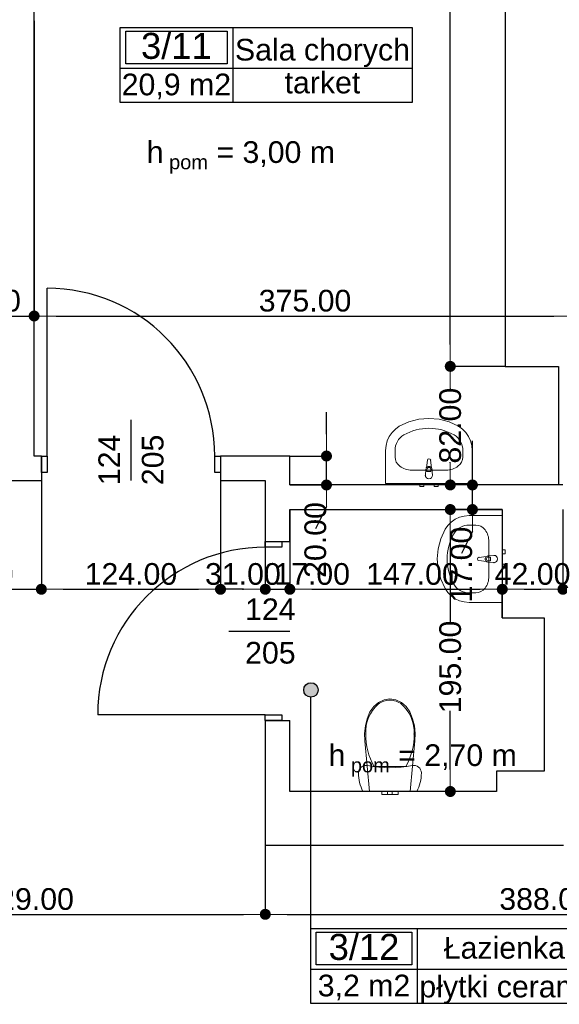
# Model space of a CAD drawing. Header units: millimetres. Extents: x -175445 to -20415, y -559200 to 231527.
# Tile 153 of 256: x -142231 to -138496, y -94928 to -88119. Entities that reach past the tile are written whole.
import ezdxf
from ezdxf.enums import TextEntityAlignment as Align

# ---------------------------------------------------------------- set-up
doc = ezdxf.new("R2010")
doc.units = ezdxf.units.MM
doc.header["$MEASUREMENT"] = 0
for name, color, linetype in [('Drzwi', 7, 'Continuous'), ('Obiekt', 7, 'Continuous'), ('Polilinia', 7, 'Continuous'), ('Strefa', 7, 'Continuous'), ('Słup', 7, 'Continuous'), ('Tekst', 7, 'Continuous'), ('Wymiary', 63, 'Continuous'), ('Ściana', 7, 'Continuous')]:
    doc.layers.add(name, color=color, linetype=linetype)
doc.styles.add('Arial', font='txt')
doc.styles.add('Times new roman', font='txt')
doc.dimstyles.new('GENERATED_STYLE__1', dxfattribs={"dimtxt": 150, "dimasz": 152, "dimexe": 0.18, "dimexo": 0, "dimgap": 0.09, "dimtad": 1, "dimtih": 1, "dimtoh": 1, "dimlfac": 0.1, "dimzin": 0, "dimdsep": 46, "dimtxsty": 'Arial', "dimblk": 'ARROWHEAD_11', "dimblk1": 'ARROWHEAD_11', "dimblk2": 'ARROWHEAD_11', "dimcen": 0.09, "dimclrd": 114, "dimclre": 114, "dimclrt": 114, "dimazin": 0, "dimtfac": 1, "dimtdec": 4, "dimtmove": 0, "dimatfit": 3, "dimfxl": 1, "dimtolj": 1, "dimtzin": 0, "dimarcsym": 0})
doc.dimstyles.new('GENERATED_STYLE__3', dxfattribs={"dimtxt": 150, "dimasz": 152, "dimexe": 0.18, "dimexo": 0, "dimgap": 0.09, "dimtad": 1, "dimlfac": 0.1, "dimzin": 0, "dimdsep": 46, "dimtxsty": 'Arial', "dimblk": 'ARROWHEAD_11', "dimblk1": 'ARROWHEAD_11', "dimblk2": 'ARROWHEAD_11', "dimcen": 0.09, "dimclrd": 114, "dimclre": 114, "dimclrt": 114, "dimazin": 0, "dimtfac": 1, "dimtdec": 4, "dimtmove": 2, "dimatfit": 3, "dimfxl": 1, "dimtolj": 1, "dimtzin": 0, "dimarcsym": 0})

# ---------------------------------------------------------------- blocks, each defined once
blk = doc.blocks.new('Sala chorych_3_11_13', base_point=(-135063.8, 40460.9))
at = {"layer": 'Strefa'}
for p, q in [((-135842.8, 40743.8), (-133821, 40743.8)), ((-135842.8, 40225.2), (-135842.8, 40743.8)), ((-135063.8, 40743.8), (-135063.8, 40225.2)), ((-133821, 40743.8), (-133821, 40225.2)), ((-135803.9, 40717.9), (-135102.7, 40717.9)), ((-135803.9, 40491.6), (-135803.9, 40717.9)), ((-135102.7, 40717.9), (-135102.7, 40491.6)), ((-135842.8, 40460.9), (-133821, 40460.9)), ((-135102.7, 40491.6), (-135803.9, 40491.6)), ((-133821, 40225.2), (-135842.8, 40225.2))]:
    blk.add_line(p, q, dxfattribs=at)
at = {"layer": 'Strefa', "style": 'Arial'}
for tag, height, p in [('ROOM_NUMBER', 180, (-135453.3, 40615.9)), ('ROOM_NAME', 150, (-134442.4, 40589.3)), ('floor_f', 150, (-134442.4, 40362.3)), ('ROOM_CALC_AREA', 150, (-135453.3, 40348.9))]:
    blk.add_attdef(tag, text='', height=height, dxfattribs=at).set_placement(p, align=Align.MIDDLE_CENTER)
blk = doc.blocks.new('Łazienka_3_12_14', base_point=(-133787.7, 34229.7))
at = {"layer": 'Strefa'}
for p, q in [((-134521.8, 34512.5), (-132579.6, 34512.5)), ((-134521.8, 33994), (-134521.8, 34512.5)), ((-134485.1, 34486.6), (-133824.4, 34486.6)), ((-134485.1, 34260.3), (-134485.1, 34486.6)), ((-133824.4, 34486.6), (-133824.4, 34260.3)), ((-133787.7, 34512.5), (-133787.7, 33994)), ((-132579.6, 34512.5), (-132579.6, 33994)), ((-133824.4, 34260.3), (-134485.1, 34260.3)), ((-134521.8, 34229.7), (-132579.6, 34229.7)), ((-132579.6, 33994), (-134521.8, 33994))]:
    blk.add_line(p, q, dxfattribs=at)
at = {"layer": 'Strefa', "style": 'Arial'}
for tag, height, p in [('ROOM_NUMBER', 180, (-134154.8, 34384.6)), ('ROOM_NAME', 150, (-133183.7, 34378.5)), ('ROOM_CALC_AREA', 150, (-134154.8, 34117.6)), ('floor_f', 150, (-133183.7, 34110.6))]:
    blk.add_attdef(tag, text='', height=height, dxfattribs=at).set_placement(p, align=Align.MIDDLE_CENTER)
blk = doc.blocks.new('ARROWHEAD_11')
at = {"color": 0, "linetype": 'Continuous', "lineweight": 0}
blk.add_line((0, 0), (-1, 0), dxfattribs=at)
at = {"color": 0, "linetype": 'Continuous', "lineweight": 0, "const_width": 0.25, "flags": 128}
blk.add_lwpolyline([(-0.125, 0, 1), (0.125, 0, 1)], format="xyb", close=True, dxfattribs=at)
blk = doc.blocks.new('*D3422')
at = {"layer": 'Defpoints', "color": 0}
for p in [(-139250.4, -91506.6), (-138890.7, -91506.6), (-138930.7, -93456.6)]:
    blk.add_point(p, dxfattribs=at)
at = {"layer": 'Wymiary', "color": 114, "lineweight": -2}
for p, q in [((-138890.7, -91506.6), (-139250.6, -91506.6)), ((-139250.4, -91658.6), (-139250.4, -92291.3)), ((-139250.4, -93304.6), (-139250.4, -92899.6)), ((-138930.7, -93456.6), (-139250.6, -93456.6))]:
    blk.add_line(p, q, dxfattribs=at)
at = {"layer": 'Wymiary', "color": 114, "lineweight": -2, "xscale": 152, "yscale": 152, "zscale": 152}
for p, rotation in [((-139250.4, -91506.6), 90), ((-139250.4, -93456.6), 270)]:
    blk.add_blockref('ARROWHEAD_11', p, dxfattribs=dict(at, rotation=rotation))
at = {"layer": 'Wymiary', "color": 114, "lineweight": 13, "insert": (-139250.4, -92595.4), "char_height": 150, "attachment_point": 5, "rotation": 90, "style": 'Arial'}
blk.add_mtext('\\A1;195.00', dxfattribs=at)
blk = doc.blocks.new('*D3423')
at = {"layer": 'Defpoints', "color": 0}
for p in [(-139097.1, -91336.6), (-138470.7, -91336.6), (-138890.7, -91506.6)]:
    blk.add_point(p, dxfattribs=at)
at = {"layer": 'Wymiary', "color": 114, "lineweight": -2}
for p, q in [((-139097.1, -91184.6), (-139097.1, -91032.6)), ((-138470.7, -91336.6), (-139097.2, -91336.6)), ((-139097.1, -91506.6), (-139097.1, -91336.6)), ((-138890.7, -91506.6), (-139097.2, -91506.6)), ((-139097.1, -91658.6), (-139173.7, -91810.6))]:
    blk.add_line(p, q, dxfattribs=at)
at = {"layer": 'Wymiary', "color": 114, "lineweight": -2, "xscale": 152, "yscale": 152, "zscale": 152}
for p, rotation in [((-139097.1, -91336.6), 270), ((-139097.1, -91506.6), 90)]:
    blk.add_blockref('ARROWHEAD_11', p, dxfattribs=dict(at, rotation=rotation))
at = {"layer": 'Wymiary', "color": 114, "lineweight": 13, "insert": (-139173.7, -91887.3), "char_height": 150, "attachment_point": 5, "rotation": 90, "style": 'Arial'}
blk.add_mtext('\\A1;17.00', dxfattribs=at)
blk = doc.blocks.new('*D3424')
at = {"layer": 'Defpoints', "color": 0}
for p in [(-139250.4, -90516.6), (-138870.7, -90516.6), (-138470.7, -91336.6)]:
    blk.add_point(p, dxfattribs=at)
at = {"layer": 'Wymiary', "color": 114, "lineweight": -2}
for p, q in [((-138870.7, -90516.6), (-139250.6, -90516.6)), ((-139250.4, -90668.6), (-139250.4, -90673.6)), ((-139250.4, -91184.6), (-139250.4, -91179.6)), ((-138470.7, -91336.6), (-139250.6, -91336.6))]:
    blk.add_line(p, q, dxfattribs=at)
at = {"layer": 'Wymiary', "color": 114, "lineweight": -2, "xscale": 152, "yscale": 152, "zscale": 152}
for p, rotation in [((-139250.4, -90516.6), 90), ((-139250.4, -91336.6), 270)]:
    blk.add_blockref('ARROWHEAD_11', p, dxfattribs=dict(at, rotation=rotation))
at = {"layer": 'Wymiary', "color": 114, "lineweight": 13, "insert": (-139250.4, -90926.6), "char_height": 150, "attachment_point": 5, "rotation": 90, "style": 'Arial'}
blk.add_mtext('\\A1;82.00', dxfattribs=at)
blk = doc.blocks.new('*D3425')
at = {"layer": 'Defpoints', "color": 0}
for p in [(-139250.4, -84922.5), (-138918.5, -84922.5), (-138870.7, -90516.6)]:
    blk.add_point(p, dxfattribs=at)
at = {"layer": 'Wymiary', "color": 114, "lineweight": -2}
for p, q in [((-138918.5, -84922.5), (-139250.6, -84922.5)), ((-139250.4, -85074.5), (-139250.4, -87553.6)), ((-139250.4, -90364.6), (-139250.4, -87885.5)), ((-138870.7, -90516.6), (-139250.6, -90516.6))]:
    blk.add_line(p, q, dxfattribs=at)
at = {"layer": 'Wymiary', "color": 114, "lineweight": -2, "xscale": 152, "yscale": 152, "zscale": 152}
for p, rotation in [((-139250.4, -84922.5), 90), ((-139250.4, -90516.6), 270)]:
    blk.add_blockref('ARROWHEAD_11', p, dxfattribs=dict(at, rotation=rotation))
at = {"layer": 'Wymiary', "color": 114, "lineweight": 13, "insert": (-139250.4, -87719.6), "char_height": 150, "attachment_point": 5, "rotation": 90, "style": 'Arial'}
blk.add_mtext('\\A1;558', dxfattribs=at)
blk = doc.blocks.new('*D3426')
at = {"layer": 'Defpoints', "color": 0}
for p in [(-140360.7, -91136.6), (-140107.3, -91136.6), (-140360.7, -91336.6)]:
    blk.add_point(p, dxfattribs=at)
at = {"layer": 'Wymiary', "color": 114, "lineweight": -2}
for p, q in [((-140107.3, -90984.6), (-140107.3, -90832.6)), ((-140360.7, -91136.6), (-140107.1, -91136.6)), ((-140107.3, -91336.6), (-140107.3, -91136.6)), ((-140360.7, -91336.6), (-140107.1, -91336.6)), ((-140107.3, -91488.6), (-140184, -91640.6))]:
    blk.add_line(p, q, dxfattribs=at)
at = {"layer": 'Wymiary', "color": 114, "lineweight": -2, "xscale": 152, "yscale": 152, "zscale": 152}
for p, rotation in [((-140107.3, -91136.6), 270), ((-140107.3, -91336.6), 90)]:
    blk.add_blockref('ARROWHEAD_11', p, dxfattribs=dict(at, rotation=rotation))
at = {"layer": 'Wymiary', "color": 114, "lineweight": 13, "insert": (-140184, -91717.3), "char_height": 150, "attachment_point": 5, "rotation": 90, "style": 'Arial'}
blk.add_mtext('\\A1;20.00', dxfattribs=at)
blk = doc.blocks.new('*D3473')
at = {"layer": 'Defpoints', "color": 0}
for p in [(-143820.7, -93826.6), (-140530.7, -93826.6), (-140530.7, -94306)]:
    blk.add_point(p, dxfattribs=at)
at = {"layer": 'Wymiary', "color": 114, "lineweight": -2}
for p, q in [((-143820.7, -93826.6), (-143820.7, -94306.2)), ((-140530.7, -93826.6), (-140530.7, -94306.2)), ((-143668.7, -94306), (-140682.7, -94306))]:
    blk.add_line(p, q, dxfattribs=at)
at = {"layer": 'Wymiary', "color": 114, "lineweight": -2, "xscale": 152, "yscale": 152, "zscale": 152, "rotation": 180}
blk.add_blockref('ARROWHEAD_11', (-143820.7, -94306), dxfattribs=at)
at = {"layer": 'Wymiary', "color": 114, "lineweight": -2, "xscale": 152, "yscale": 152, "zscale": 152}
blk.add_blockref('ARROWHEAD_11', (-140530.7, -94306), dxfattribs=at)
at = {"layer": 'Wymiary', "color": 114, "lineweight": 13, "insert": (-142175.7, -94201), "char_height": 150, "attachment_point": 5, "style": 'Arial'}
blk.add_mtext('\\A1;329.00', dxfattribs=at)
blk = doc.blocks.new('*D3474')
at = {"layer": 'Defpoints', "color": 0}
for p in [(-140530.7, -93826.6), (-136650.7, -93826.6), (-136650.7, -94306)]:
    blk.add_point(p, dxfattribs=at)
at = {"layer": 'Wymiary', "color": 114, "lineweight": -2}
for p, q in [((-140530.7, -93826.6), (-140530.7, -94306.2)), ((-136650.7, -93826.6), (-136650.7, -94306.2)), ((-140378.7, -94306), (-136802.7, -94306))]:
    blk.add_line(p, q, dxfattribs=at)
at = {"layer": 'Wymiary', "color": 114, "lineweight": -2, "xscale": 152, "yscale": 152, "zscale": 152, "rotation": 180}
blk.add_blockref('ARROWHEAD_11', (-140530.7, -94306), dxfattribs=at)
at = {"layer": 'Wymiary', "color": 114, "lineweight": -2, "xscale": 152, "yscale": 152, "zscale": 152}
blk.add_blockref('ARROWHEAD_11', (-136650.7, -94306), dxfattribs=at)
at = {"layer": 'Wymiary', "color": 114, "lineweight": 13, "insert": (-138590.7, -94201), "char_height": 150, "attachment_point": 5, "style": 'Arial'}
blk.add_mtext('\\A1;388.00', dxfattribs=at)
blk = doc.blocks.new('*D3510')
at = {"layer": 'Defpoints', "color": 0}
for p in [(-142380.7, -91306.6), (-142080.7, -91306.6), (-142080.7, -92058.1)]:
    blk.add_point(p, dxfattribs=at)
at = {"layer": 'Wymiary', "color": 114, "lineweight": -2}
for p, q in [((-142380.7, -91306.6), (-142380.7, -92058.3)), ((-142080.7, -91306.6), (-142080.7, -92058.3)), ((-142532.7, -92058.1), (-142684.7, -92058.1)), ((-142380.7, -92058.1), (-142080.7, -92058.1)), ((-141928.7, -92058.1), (-141776.7, -92058.1))]:
    blk.add_line(p, q, dxfattribs=at)
at = {"layer": 'Wymiary', "color": 114, "lineweight": -2, "xscale": 152, "yscale": 152, "zscale": 152}
blk.add_blockref('ARROWHEAD_11', (-142380.7, -92058.1), dxfattribs=at)
at = {"layer": 'Wymiary', "color": 114, "lineweight": -2, "xscale": 152, "yscale": 152, "zscale": 152, "rotation": 180}
blk.add_blockref('ARROWHEAD_11', (-142080.7, -92058.1), dxfattribs=at)
at = {"layer": 'Wymiary', "color": 114, "lineweight": 13, "insert": (-142534.6, -91953.1), "char_height": 150, "attachment_point": 5, "style": 'Arial'}
blk.add_mtext('\\A1;30.00', dxfattribs=at)
blk = doc.blocks.new('*D3511')
at = {"layer": 'Defpoints', "color": 0}
for p in [(-142080.7, -91306.6), (-140840.7, -91306.6), (-140840.7, -92058.1)]:
    blk.add_point(p, dxfattribs=at)
at = {"layer": 'Wymiary', "color": 114, "lineweight": -2}
for p, q in [((-142080.7, -91306.6), (-142080.7, -92058.3)), ((-140840.7, -91306.6), (-140840.7, -92058.3)), ((-141928.7, -92058.1), (-140992.7, -92058.1))]:
    blk.add_line(p, q, dxfattribs=at)
at = {"layer": 'Wymiary', "color": 114, "lineweight": -2, "xscale": 152, "yscale": 152, "zscale": 152, "rotation": 180}
blk.add_blockref('ARROWHEAD_11', (-142080.7, -92058.1), dxfattribs=at)
at = {"layer": 'Wymiary', "color": 114, "lineweight": -2, "xscale": 152, "yscale": 152, "zscale": 152}
blk.add_blockref('ARROWHEAD_11', (-140840.7, -92058.1), dxfattribs=at)
at = {"layer": 'Wymiary', "color": 114, "lineweight": 13, "insert": (-141460.7, -91953.1), "char_height": 150, "attachment_point": 5, "style": 'Arial'}
blk.add_mtext('\\A1;124.00', dxfattribs=at)
blk = doc.blocks.new('*D3512')
at = {"layer": 'Defpoints', "color": 0}
for p in [(-140840.7, -91306.6), (-140530.7, -91336.6), (-140530.7, -92058.1)]:
    blk.add_point(p, dxfattribs=at)
at = {"layer": 'Wymiary', "color": 114, "lineweight": -2}
for p, q in [((-140840.7, -91306.6), (-140840.7, -92058.3)), ((-140530.7, -91336.6), (-140530.7, -92058.3)), ((-140688.7, -92058.1), (-140682.7, -92058.1))]:
    blk.add_line(p, q, dxfattribs=at)
at = {"layer": 'Wymiary', "color": 114, "lineweight": -2, "xscale": 152, "yscale": 152, "zscale": 152, "rotation": 180}
blk.add_blockref('ARROWHEAD_11', (-140840.7, -92058.1), dxfattribs=at)
at = {"layer": 'Wymiary', "color": 114, "lineweight": -2, "xscale": 152, "yscale": 152, "zscale": 152}
blk.add_blockref('ARROWHEAD_11', (-140530.7, -92058.1), dxfattribs=at)
at = {"layer": 'Wymiary', "color": 114, "lineweight": 13, "insert": (-140685.7, -91953.1), "char_height": 150, "attachment_point": 5, "style": 'Arial'}
blk.add_mtext('\\A1;31.00', dxfattribs=at)
blk = doc.blocks.new('*D3513')
at = {"layer": 'Defpoints', "color": 0}
for p in [(-140530.7, -91336.6), (-140360.7, -91506.6), (-140360.7, -92058.1)]:
    blk.add_point(p, dxfattribs=at)
at = {"layer": 'Wymiary', "color": 114, "lineweight": -2}
for p, q in [((-140530.7, -91336.6), (-140530.7, -92058.3)), ((-140360.7, -91506.6), (-140360.7, -92058.3)), ((-140682.7, -92058.1), (-140834.7, -92058.1)), ((-140530.7, -92058.1), (-140360.7, -92058.1)), ((-140208.7, -92058.1), (-140056.7, -92058.1))]:
    blk.add_line(p, q, dxfattribs=at)
at = {"layer": 'Wymiary', "color": 114, "lineweight": -2, "xscale": 152, "yscale": 152, "zscale": 152}
blk.add_blockref('ARROWHEAD_11', (-140530.7, -92058.1), dxfattribs=at)
at = {"layer": 'Wymiary', "color": 114, "lineweight": -2, "xscale": 152, "yscale": 152, "zscale": 152, "rotation": 180}
blk.add_blockref('ARROWHEAD_11', (-140360.7, -92058.1), dxfattribs=at)
at = {"layer": 'Wymiary', "color": 114, "lineweight": 13, "insert": (-140206.9, -91953.1), "char_height": 150, "attachment_point": 5, "style": 'Arial'}
blk.add_mtext('\\A1;17.00', dxfattribs=at)
blk = doc.blocks.new('*D3514')
at = {"layer": 'Defpoints', "color": 0}
for p in [(-140360.7, -91506.6), (-138890.7, -92058.1), (-138890.7, -92256.6)]:
    blk.add_point(p, dxfattribs=at)
at = {"layer": 'Wymiary', "color": 114, "lineweight": -2}
for p, q in [((-140360.7, -91506.6), (-140360.7, -92058.3)), ((-140208.7, -92058.1), (-139042.7, -92058.1)), ((-138890.7, -92256.6), (-138890.7, -92057.9))]:
    blk.add_line(p, q, dxfattribs=at)
at = {"layer": 'Wymiary', "color": 114, "lineweight": -2, "xscale": 152, "yscale": 152, "zscale": 152, "rotation": 180}
blk.add_blockref('ARROWHEAD_11', (-140360.7, -92058.1), dxfattribs=at)
at = {"layer": 'Wymiary', "color": 114, "lineweight": -2, "xscale": 152, "yscale": 152, "zscale": 152}
blk.add_blockref('ARROWHEAD_11', (-138890.7, -92058.1), dxfattribs=at)
at = {"layer": 'Wymiary', "color": 114, "lineweight": 13, "insert": (-139511.9, -91953.1), "char_height": 150, "attachment_point": 5, "style": 'Arial'}
blk.add_mtext('\\A1;147.00', dxfattribs=at)
blk = doc.blocks.new('*D3515')
at = {"layer": 'Defpoints', "color": 0}
for p in [(-138470.7, -91506.6), (-138470.7, -92058.1), (-138890.7, -92256.6)]:
    blk.add_point(p, dxfattribs=at)
at = {"layer": 'Wymiary', "color": 114, "lineweight": -2}
for p, q in [((-138470.7, -91506.6), (-138470.7, -92058.3)), ((-138890.7, -92256.6), (-138890.7, -92057.9)), ((-138738.7, -92058.1), (-138622.7, -92058.1))]:
    blk.add_line(p, q, dxfattribs=at)
at = {"layer": 'Wymiary', "color": 114, "lineweight": -2, "xscale": 152, "yscale": 152, "zscale": 152, "rotation": 180}
blk.add_blockref('ARROWHEAD_11', (-138890.7, -92058.1), dxfattribs=at)
at = {"layer": 'Wymiary', "color": 114, "lineweight": -2, "xscale": 152, "yscale": 152, "zscale": 152}
blk.add_blockref('ARROWHEAD_11', (-138470.7, -92058.1), dxfattribs=at)
at = {"layer": 'Wymiary', "color": 114, "lineweight": 13, "insert": (-138680.7, -91953.1), "char_height": 150, "attachment_point": 5, "style": 'Arial'}
blk.add_mtext('\\A1;42.00', dxfattribs=at)
blk = doc.blocks.new('*D3516')
at = {"layer": 'Defpoints', "color": 0}
for p in [(-138470.7, -91506.6), (-136820.7, -92058.1), (-136820.7, -92581.6)]:
    blk.add_point(p, dxfattribs=at)
at = {"layer": 'Wymiary', "color": 114, "lineweight": -2}
for p, q in [((-138470.7, -91506.6), (-138470.7, -92058.3)), ((-138318.7, -92058.1), (-136972.7, -92058.1)), ((-136820.7, -92581.6), (-136820.7, -92057.9))]:
    blk.add_line(p, q, dxfattribs=at)
at = {"layer": 'Wymiary', "color": 114, "lineweight": -2, "xscale": 152, "yscale": 152, "zscale": 152, "rotation": 180}
blk.add_blockref('ARROWHEAD_11', (-138470.7, -92058.1), dxfattribs=at)
at = {"layer": 'Wymiary', "color": 114, "lineweight": -2, "xscale": 152, "yscale": 152, "zscale": 152}
blk.add_blockref('ARROWHEAD_11', (-136820.7, -92058.1), dxfattribs=at)
at = {"layer": 'Wymiary', "color": 114, "lineweight": 13, "insert": (-137759.6, -91953.1), "char_height": 150, "attachment_point": 5, "style": 'Arial'}
blk.add_mtext('\\A1;165.00', dxfattribs=at)
blk = doc.blocks.new('*D3559')
at = {"layer": 'Defpoints', "color": 0}
for p in [(-142330.7, -88127.9), (-142130.7, -88127.9), (-142130.7, -90168.2)]:
    blk.add_point(p, dxfattribs=at)
at = {"layer": 'Wymiary', "color": 114, "lineweight": -2}
for p, q in [((-142330.7, -88127.9), (-142330.7, -90168.3)), ((-142130.7, -88127.9), (-142130.7, -90168.3)), ((-142482.7, -90168.2), (-142634.7, -90168.2)), ((-142330.7, -90168.2), (-142130.7, -90168.2)), ((-141978.7, -90168.2), (-141826.7, -90168.2))]:
    blk.add_line(p, q, dxfattribs=at)
at = {"layer": 'Wymiary', "color": 114, "lineweight": -2, "xscale": 152, "yscale": 152, "zscale": 152}
blk.add_blockref('ARROWHEAD_11', (-142330.7, -90168.2), dxfattribs=at)
at = {"layer": 'Wymiary', "color": 114, "lineweight": -2, "xscale": 152, "yscale": 152, "zscale": 152, "rotation": 180}
blk.add_blockref('ARROWHEAD_11', (-142130.7, -90168.2), dxfattribs=at)
at = {"layer": 'Wymiary', "color": 114, "lineweight": 13, "insert": (-142484.6, -90063.2), "char_height": 150, "attachment_point": 5, "style": 'Arial'}
blk.add_mtext('\\A1;20.00', dxfattribs=at)
blk = doc.blocks.new('*D3560')
at = {"layer": 'Defpoints', "color": 0}
for p in [(-142130.7, -88127.9), (-138380.7, -88125.5), (-138380.7, -90168.2)]:
    blk.add_point(p, dxfattribs=at)
at = {"layer": 'Wymiary', "color": 114, "lineweight": -2}
for p, q in [((-142130.7, -88127.9), (-142130.7, -90168.3)), ((-138380.7, -88125.5), (-138380.7, -90168.3)), ((-141978.7, -90168.2), (-138532.7, -90168.2))]:
    blk.add_line(p, q, dxfattribs=at)
at = {"layer": 'Wymiary', "color": 114, "lineweight": -2, "xscale": 152, "yscale": 152, "zscale": 152, "rotation": 180}
blk.add_blockref('ARROWHEAD_11', (-142130.7, -90168.2), dxfattribs=at)
at = {"layer": 'Wymiary', "color": 114, "lineweight": -2, "xscale": 152, "yscale": 152, "zscale": 152}
blk.add_blockref('ARROWHEAD_11', (-138380.7, -90168.2), dxfattribs=at)
at = {"layer": 'Wymiary', "color": 114, "lineweight": 13, "insert": (-140255.7, -90063.2), "char_height": 150, "attachment_point": 5, "style": 'Arial'}
blk.add_mtext('\\A1;375.00', dxfattribs=at)

msp = doc.modelspace()

# ---------------------------------------------------------------- hatches: boundary and pattern name
at = {"layer": 'Polilinia', "linetype": 'Continuous'}
msp.add_hatch(color=256, dxfattribs=at).paths.add_polyline_path([(-140164.521, -92754.006), (-140168.327, -92734.872), (-140179.166, -92718.651), (-140195.387, -92707.812), (-140214.521, -92704.006), (-140233.655, -92707.812), (-140249.876, -92718.651), (-140260.715, -92734.872), (-140264.521, -92754.006), (-140260.715, -92773.141), (-140249.876, -92789.362), (-140233.655, -92800.2), (-140214.521, -92804.006), (-140195.387, -92800.2), (-140179.166, -92789.362), (-140168.327, -92773.141)])

# ---------------------------------------------------------------- linework, layer by layer
at = {"layer": 'Drzwi'}
for p, q in [((-142040.722, -91136.604), (-142040.722, -89976.604)), ((-142080.722, -91136.604), (-142040.722, -91136.604)), ((-142080.722, -91251.604), (-142080.722, -91136.604)), ((-142080.722, -91136.604), (-142080.722, -91251.604)), ((-142040.722, -91136.604), (-142040.722, -91251.604)), ((-140880.722, -91251.604), (-140880.722, -91136.604)), ((-140880.722, -91136.604), (-140840.722, -91136.604)), ((-140840.722, -91136.604), (-140840.722, -91251.604)), ((-140840.722, -91136.604), (-140840.722, -91251.604)), ((-142040.722, -91251.604), (-142080.722, -91251.604)), ((-140840.722, -91251.604), (-140880.722, -91251.604)), ((-140530.722, -91766.604), (-140530.722, -91726.604)), ((-140530.722, -91726.604), (-140415.722, -91726.604)), ((-140530.722, -91726.604), (-140415.722, -91726.604)), ((-140415.722, -91766.604), (-140530.722, -91766.604)), ((-140415.722, -91726.604), (-140415.722, -91766.604)), ((-140530.722, -92926.604), (-141690.722, -92926.604)), ((-140530.722, -92966.604), (-140530.722, -92926.604)), ((-140530.722, -92926.604), (-140415.722, -92926.604)), ((-140415.722, -92926.604), (-140415.722, -92966.604)), ((-140415.722, -92966.604), (-140530.722, -92966.604)), ((-140530.722, -92966.604), (-140415.722, -92966.604))]:
    msp.add_line(p, q, dxfattribs=at)
for centre, start, end in [((-142040.722, -91136.604), 0, 90), ((-140530.722, -92926.604), 90, 180)]:
    msp.add_arc(centre, 1160, start, end, dxfattribs=at)
at = {"layer": 'Obiekt'}
for p, q in [((-141460.722, -90885.226), (-141460.722, -91306.604)), ((-140782.1, -92346.604), (-140360.722, -92346.604))]:
    msp.add_line(p, q, dxfattribs=at)
at = {"layer": 'Obiekt', "color": 8, "lineweight": 5}
for p, q in [((-139603.251, -90931.014), (-139538.059, -90901.072)), ((-139538.059, -90901.072), (-139469.039, -90882.773)), ((-139469.039, -90882.773), (-139398.077, -90876.618)), ((-139398.077, -90876.618), (-139327.116, -90882.773)), ((-139327.116, -90882.773), (-139258.095, -90901.072)), ((-139258.095, -90901.072), (-139192.903, -90931.014)), ((-139653.587, -90973.197), (-139630.23, -90949.744)), ((-139630.23, -90949.744), (-139603.251, -90931.014)), ((-139192.903, -90931.014), (-139165.925, -90949.744)), ((-139165.925, -90949.744), (-139142.568, -90973.197)), ((-139695.183, -91063.791), (-139686.591, -91031.147)), ((-139686.591, -91031.147), (-139672.576, -91000.624)), ((-139672.576, -91000.624), (-139653.587, -90973.197)), ((-139142.568, -90973.197), (-139123.579, -91000.624)), ((-139123.579, -91000.624), (-139109.564, -91031.147)), ((-139109.564, -91031.147), (-139100.972, -91063.791)), ((-139698.077, -91097.514), (-139695.183, -91063.791)), ((-139698.077, -91326.604), (-139698.077, -91097.514)), ((-139632.86, -91143.332), (-139632.86, -91097.514)), ((-139163.295, -91143.332), (-139163.295, -91097.514)), ((-139100.972, -91063.791), (-139098.077, -91097.514)), ((-139098.077, -91097.514), (-139098.077, -91326.604)), ((-139415.807, -91217.82), (-139409.177, -91164.886)), ((-139386.977, -91164.886), (-139380.348, -91217.82)), ((-139279.251, -91234.286), (-139516.903, -91234.286)), ((-139423.077, -91269.286), (-139419.077, -91227.333)), ((-139411.677, -91229.505), (-139411.677, -91244.376)), ((-139384.477, -91244.376), (-139384.477, -91229.505)), ((-139377.077, -91227.333), (-139373.077, -91269.286)), ((-139411.677, -91244.376), (-139384.477, -91244.376)), ((-139098.077, -91326.604), (-139698.077, -91326.604)), ((-139461.577, -91346.604), (-139461.577, -91326.604)), ((-139461.577, -91326.604), (-139434.577, -91326.604)), ((-139434.577, -91346.604), (-139461.577, -91346.604)), ((-139434.577, -91326.604), (-139434.577, -91346.604)), ((-139361.577, -91346.604), (-139361.577, -91326.604)), ((-139361.577, -91326.604), (-139334.577, -91326.604)), ((-139334.577, -91346.604), (-139361.577, -91346.604)), ((-139334.577, -91326.604), (-139334.577, -91346.604)), ((-139244.129, -91592.993), (-139216.702, -91574.003)), ((-139216.702, -91574.003), (-139186.179, -91559.989)), ((-139186.179, -91559.989), (-139153.535, -91551.397)), ((-139153.535, -91551.397), (-139119.813, -91548.502)), ((-139119.813, -91548.502), (-138890.722, -91548.502)), ((-138890.722, -91548.502), (-138890.722, -92148.502)), ((-139316.254, -91708.52), (-139286.313, -91643.328)), ((-139286.313, -91643.328), (-139267.582, -91616.35)), ((-139267.582, -91616.35), (-139244.129, -91592.993)), ((-139073.995, -91613.719), (-139119.813, -91613.719)), ((-139334.553, -91777.541), (-139316.254, -91708.52)), ((-139340.709, -91848.502), (-139334.553, -91777.541)), ((-138983.04, -91729.676), (-138983.04, -91967.328)), ((-138890.722, -91785.002), (-138870.722, -91785.002)), ((-138890.722, -91812.002), (-138890.722, -91785.002)), ((-138870.722, -91785.002), (-138870.722, -91812.002)), ((-139334.553, -91919.463), (-139340.709, -91848.502)), ((-139052.44, -91837.402), (-138999.506, -91830.772)), ((-138989.993, -91827.502), (-138948.04, -91823.502)), ((-138972.951, -91834.902), (-138987.821, -91834.902)), ((-138972.951, -91862.102), (-138972.951, -91834.902)), ((-138870.722, -91812.002), (-138890.722, -91812.002)), ((-139316.254, -91988.484), (-139334.553, -91919.463)), ((-138999.506, -91866.232), (-139052.44, -91859.602)), ((-138948.04, -91873.502), (-138989.993, -91869.502)), ((-138987.821, -91862.102), (-138972.951, -91862.102)), ((-138890.722, -91885.002), (-138870.722, -91885.002)), ((-138890.722, -91912.002), (-138890.722, -91885.002)), ((-138870.722, -91912.002), (-138890.722, -91912.002)), ((-138870.722, -91885.002), (-138870.722, -91912.002)), ((-139286.313, -92053.676), (-139316.254, -91988.484)), ((-139267.582, -92080.654), (-139286.313, -92053.676)), ((-139244.129, -92104.011), (-139267.582, -92080.654)), ((-139216.702, -92123.001), (-139244.129, -92104.011)), ((-139186.179, -92137.015), (-139216.702, -92123.001)), ((-139073.995, -92083.285), (-139119.813, -92083.285)), ((-139153.535, -92145.607), (-139186.179, -92137.015)), ((-139119.813, -92148.502), (-139153.535, -92145.607)), ((-138890.722, -92148.502), (-139119.813, -92148.502)), ((-139780.49, -92869.299), (-139806.088, -92906.494)), ((-139747.448, -92840.781), (-139780.49, -92869.299)), ((-139749.166, -92852.054), (-139749.167, -92852.055)), ((-139709.139, -92822.821), (-139747.448, -92840.781)), ((-139668.09, -92816.604), (-139709.139, -92822.821)), ((-139668.091, -92825.243), (-139668.09, -92825.243)), ((-139627.042, -92822.821), (-139668.09, -92816.604)), ((-139588.733, -92840.781), (-139627.042, -92822.821)), ((-139555.691, -92869.299), (-139588.733, -92840.781)), ((-139530.093, -92906.494), (-139555.691, -92869.299)), ((-139806.088, -92906.494), (-139825.109, -92953.432)), ((-139511.072, -92953.432), (-139530.093, -92906.494)), ((-139837.514, -93003.179), (-139843.002, -93054.525)), ((-139825.109, -92953.432), (-139837.514, -93003.179)), ((-139498.667, -93003.179), (-139511.072, -92953.432)), ((-139493.179, -93054.525), (-139498.667, -93003.179)), ((-139843.002, -93054.525), (-139841.439, -93106.221)), ((-139494.742, -93106.221), (-139493.179, -93054.525)), ((-139841.439, -93106.221), (-139809.065, -93456.604)), ((-139527.116, -93456.604), (-139494.742, -93106.221)), ((-139856.553, -93281.152), (-139866.298, -93287.458)), ((-139845.66, -93277.139), (-139856.553, -93281.152)), ((-139834.152, -93275.615), (-139845.66, -93277.139)), ((-139822.59, -93276.654), (-139834.152, -93275.615)), ((-139784.306, -93283.436), (-139822.59, -93276.654)), ((-139745.73, -93288.292), (-139784.306, -93283.436)), ((-139777.032, -93283.561), (-139668.09, -93283.561)), ((-139668.09, -93283.561), (-139559.149, -93283.561)), ((-139551.875, -93283.436), (-139590.451, -93288.292)), ((-139513.591, -93276.654), (-139551.875, -93283.436)), ((-139502.029, -93275.615), (-139513.591, -93276.654)), ((-139490.521, -93277.139), (-139502.029, -93275.615)), ((-139479.628, -93281.152), (-139490.521, -93277.139)), ((-139469.883, -93287.458), (-139479.628, -93281.152)), ((-139884.308, -93316.594), (-139885.591, -93328.128)), ((-139885.591, -93328.128), (-139885.102, -93344.783)), ((-139885.102, -93344.783), (-139883.637, -93361.381)), ((-139880.523, -93305.622), (-139884.308, -93316.594)), ((-139874.42, -93295.75), (-139880.523, -93305.622)), ((-139866.298, -93287.458), (-139874.42, -93295.75)), ((-139706.959, -93291.211), (-139745.73, -93288.292)), ((-139668.09, -93292.185), (-139706.959, -93291.211)), ((-139629.222, -93291.211), (-139668.09, -93292.185)), ((-139590.451, -93288.292), (-139629.222, -93291.211)), ((-139461.761, -93295.75), (-139469.883, -93287.458)), ((-139455.658, -93305.622), (-139461.761, -93295.75)), ((-139451.873, -93316.594), (-139455.658, -93305.622)), ((-139452.544, -93361.381), (-139451.079, -93344.783)), ((-139450.59, -93328.128), (-139451.873, -93316.594)), ((-139451.079, -93344.783), (-139450.59, -93328.128)), ((-139883.637, -93361.381), (-139881.2, -93377.865)), ((-139881.2, -93377.865), (-139877.801, -93394.177)), ((-139877.801, -93394.177), (-139873.451, -93410.262)), ((-139873.451, -93410.262), (-139868.164, -93426.065)), ((-139468.017, -93426.065), (-139462.73, -93410.262)), ((-139462.73, -93410.262), (-139458.38, -93394.177)), ((-139458.38, -93394.177), (-139454.981, -93377.865)), ((-139454.981, -93377.865), (-139452.544, -93361.381)), ((-139868.164, -93426.065), (-139861.96, -93441.53)), ((-139861.96, -93441.53), (-139854.859, -93456.604)), ((-139854.859, -93456.604), (-139481.322, -93456.604)), ((-139809.065, -93456.604), (-139527.116, -93456.604)), ((-139708.396, -93456.604), (-139725.09, -93456.604)), ((-139725.09, -93456.604), (-139725.09, -93476.604)), ((-139708.396, -93476.604), (-139725.09, -93476.604)), ((-139684.09, -93456.604), (-139708.396, -93456.604)), ((-139684.09, -93476.604), (-139708.396, -93476.604)), ((-139679.404, -93456.604), (-139684.09, -93456.604)), ((-139684.09, -93456.604), (-139684.09, -93476.604)), ((-139679.404, -93476.604), (-139684.09, -93476.604)), ((-139668.09, -93456.604), (-139679.404, -93456.604)), ((-139668.09, -93476.604), (-139679.404, -93476.604)), ((-139656.777, -93456.604), (-139668.09, -93456.604)), ((-139656.777, -93476.604), (-139668.09, -93476.604)), ((-139652.09, -93456.604), (-139656.777, -93456.604)), ((-139652.09, -93476.604), (-139656.777, -93476.604)), ((-139652.09, -93456.604), (-139652.09, -93476.604)), ((-139627.785, -93456.604), (-139652.09, -93456.604)), ((-139627.785, -93476.604), (-139652.09, -93476.604)), ((-139611.09, -93456.604), (-139627.785, -93456.604)), ((-139611.09, -93476.604), (-139627.785, -93476.604)), ((-139611.09, -93456.604), (-139611.09, -93476.604)), ((-139481.322, -93456.604), (-139474.221, -93441.53)), ((-139474.221, -93441.53), (-139468.017, -93426.065))]:
    msp.add_line(p, q, dxfattribs=at)
for centre, radius, start, end in [((-139398.077, -91166.276), 11.187, 7.1389248, 172.8610752), ((-139398.077, -91229.233), 21.086, 147.2289746, 174.8303928), ((-139398.077, -91229.233), 21.086, 32.7710254, 147.2289746), ((-139398.077, -91229.505), 13.6, 0, 180), ((-139398.077, -91229.233), 21.086, 5.1696072, 32.7710254), ((-139398.077, -91269.286), 25, 180, 0), ((-139051.05, -91848.502), 11.187, 97.1389248, 262.8610752), ((-138988.093, -91848.502), 21.086, 122.7710254, 237.2289746), ((-138987.821, -91848.502), 13.6, 90, 270), ((-138988.093, -91848.502), 21.086, 95.1696072, 122.7710254), ((-138948.04, -91848.502), 25, 270, 90), ((-138988.093, -91848.502), 21.086, 237.2289746, 264.8303928), ((-139578.63, -93044.301), 256.976, 131.5755016, 183.1951521), ((-139667.279, -92963.846), 138.562, 90.3355935, 126.2228111), ((-139668.903, -92963.849), 138.565, 53.7771962, 89.6644138), ((-139757.551, -93044.301), 256.976, 356.8048479, 48.4244984), ((-139409.995, -93068.668), 425.383, 178.6460694, 210.3482343), ((-139926.186, -93068.668), 425.383, 329.6517657, 1.3539306)]:
    msp.add_arc(centre, radius, start, end, dxfattribs=at)
for centre, major_axis, ratio, start_param, end_param in [((-139398.077, -91326.604), (0, 381.818), 0.95652174, 5.78621047, 6.78016015), ((-139516.93, -91097.514), (0, 121.2), 0.95652174, 0.49697483, 1.57079633), ((-139279.225, -91097.514), (0, 121.2), 0.95652174, 4.71238898, 5.78621048), ((-139516.773, -91143.332), (116.066, 0), 0.78364566, 3.14159265, 4.71238898), ((-139279.382, -91143.332), (116.066, 0), 0.78364566, 4.71238898, 6.28318531), ((-139119.813, -91729.65), (121.2, 0), 0.95652174, 1.57079633, 2.64461782), ((-139073.995, -91729.806), (0, 116.066), 0.78364566, 4.71238898, 6.28318531), ((-138890.722, -91848.502), (381.818, 0), 0.95652174, 2.64461781, 3.63856749), ((-139073.995, -91967.198), (0, 116.066), 0.78364566, 3.14159265, 4.71238898), ((-139119.813, -91967.354), (121.2, 0), 0.95652174, 3.63856748, 4.71238898)]:
    msp.add_ellipse(centre, major_axis=major_axis, ratio=ratio, start_param=start_param, end_param=end_param, dxfattribs=at)
for p in [(-139386.977, -91164.886), (-139415.807, -91217.82), (-139377.077, -91227.333), (-139423.077, -91269.286), (-139052.44, -91837.402), (-138989.993, -91827.502), (-138999.506, -91866.232), (-138948.04, -91873.502), (-139587.014, -92852.055), (-139835.127, -93058.62), (-139501.054, -93058.62), (-139777.032, -93283.561)]:
    msp.add_point(p, dxfattribs=at)
at = {"layer": 'Polilinia', "flags": 128}
msp.add_lwpolyline([(-140214.521, -94403.358), (-140214.521, -92804.006)], dxfattribs=at)
at = {"layer": 'Polilinia'}
msp.add_circle((-140214.521, -92754.006), 50, dxfattribs=at)
at = {"layer": 'Słup'}
for p, q in [((-138870.722, -84911.759), (-138870.722, -90516.604)), ((-138870.722, -90516.604), (-138500.722, -90516.604)), ((-138890.722, -91506.604), (-138890.722, -92256.604)), ((-138890.722, -92256.604), (-138600.722, -92256.604)), ((-138930.722, -93316.604), (-138930.722, -93456.604)), ((-138600.722, -93316.604), (-138930.722, -93316.604))]:
    msp.add_line(p, q, dxfattribs=at)
at = {"layer": 'Ściana'}
for p, q in [((-142080.722, -91136.604), (-142080.722, -91251.604)), ((-140840.722, -91136.604), (-140840.722, -91251.604)), ((-142080.722, -91251.604), (-142080.722, -91306.604)), ((-140840.722, -91251.604), (-140840.722, -91306.604)), ((-140530.722, -91726.604), (-140415.722, -91726.604)), ((-140415.722, -91726.604), (-140360.722, -91726.604)), ((-140530.722, -92966.604), (-140415.722, -92966.604)), ((-140415.722, -92966.604), (-140360.722, -92966.604))]:
    msp.add_line(p, q, dxfattribs=at)
at = {"layer": 'Ściana', "flags": 128}
for points in [[(-142130.722, -91136.604), (-142130.722, -84949.097)], [(-138500.722, -90516.604), (-138500.722, -91336.604)], [(-142080.722, -91136.604), (-142130.722, -91136.604)], [(-140360.722, -91136.604), (-140840.722, -91136.604)], [(-140360.722, -91336.604), (-140360.722, -91136.604)], [(-142380.722, -91306.604), (-142080.722, -91306.604)], [(-140840.722, -91306.604), (-140530.722, -91306.604)], [(-140530.722, -91306.604), (-140530.722, -91726.604)], [(-138500.722, -91336.604), (-140360.722, -91336.604)], [(-140360.722, -91726.604), (-140360.722, -91506.604)], [(-140360.722, -91506.604), (-138890.722, -91506.604)], [(-138600.722, -92256.604), (-138600.722, -93316.604)], [(-140530.722, -92966.604), (-140530.722, -93826.604)], [(-140360.722, -93456.604), (-140360.722, -92966.604)], [(-138930.722, -93456.604), (-140360.722, -93456.604)], [(-140530.722, -93826.604), (-138467.788, -93826.604)]]:
    msp.add_lwpolyline(points, dxfattribs=at)

# ---------------------------------------------------------------- block references
at = {"layer": 'Strefa'}
ref = msp.add_blockref('Sala chorych_3_11_13', (-140756.517, -88454.942), dxfattribs=at)
ref.add_attrib('ROOM_NAME', 'Sala chorych', dxfattribs={"color": 7, "height": 150, "style": 'Arial'}).set_placement((-140135.153, -88326.541), align=Align.MIDDLE_CENTER)
ref.add_attrib('ROOM_NUMBER', '3/11', dxfattribs={"color": 7, "height": 180, "style": 'Arial'}).set_placement((-141146.037, -88299.994), align=Align.MIDDLE_CENTER)
ref.add_attrib('ROOM_CALC_AREA', '20,9 m2', dxfattribs={"color": 7, "height": 150, "style": 'Arial'}).set_placement((-141146.037, -88566.996), align=Align.MIDDLE_CENTER)
ref.add_attrib('floor_f', 'tarket', dxfattribs={"color": 7, "height": 150, "style": 'Arial'}).set_placement((-140135.153, -88553.624), align=Align.MIDDLE_CENTER)
ref = msp.add_blockref('Łazienka_3_12_14', (-139480.481, -94686.216), dxfattribs=at)
ref.add_attrib('ROOM_NAME', 'Łazienka', dxfattribs={"color": 7, "height": 150, "style": 'Arial'}).set_placement((-138876.398, -94537.398), align=Align.MIDDLE_CENTER)
ref.add_attrib('ROOM_NUMBER', '3/12', dxfattribs={"color": 7, "height": 180, "style": 'Arial'}).set_placement((-139847.501, -94531.268), align=Align.MIDDLE_CENTER)
ref.add_attrib('ROOM_CALC_AREA', '3,2 m2', dxfattribs={"color": 7, "height": 150, "style": 'Arial'}).set_placement((-139847.501, -94798.269), align=Align.MIDDLE_CENTER)
ref.add_attrib('floor_f', 'płytki ceram.', dxfattribs={"color": 7, "height": 150, "style": 'Arial'}).set_placement((-138876.398, -94805.315), align=Align.MIDDLE_CENTER)

# ---------------------------------------------------------------- texts
at = {"layer": 'Obiekt', "char_height": 150, "attachment_point": 7, "rotation": 90, "style": 'Arial'}
for s, insert in [('\\A1;{\\fArial|b0|i0|c238|p38;124}', (-141535.723, -91338.265)), ('\\A1;{\\fArial|b0|i0|c238|p38;205}', (-141233.254, -91338.265))]:
    msp.add_mtext(s, dxfattribs=dict(at, insert=insert))
at = {"layer": 'Obiekt', "char_height": 150, "attachment_point": 7, "style": 'Arial'}
for s, insert in [('\\A1;{\\fArial|b0|i0|c238|p38;124}', (-140670.548, -92271.604)), ('\\A1;{\\fArial|b0|i0|c238|p38;205}', (-140670.548, -92574.072))]:
    msp.add_mtext(s, dxfattribs=dict(at, insert=insert))
at = {"layer": 'Tekst', "char_height": 150, "attachment_point": 2, "style": 'Times new roman'}
for s, insert in [('\\A1;{\\fArial|b0|i0|c0|p38;h\\fArial|b0|i0|c0|p38;\\A1{\\H.66x;\\S ^  pom;}\\fArial|b0|i0|c0|p38; = 3,00 m}', (-140699.805, -88915.814)), ('\\A1;{\\fArial|b0|i0|c0|p38;h\\fArial|b0|i0|c0|p38;\\A1{\\H.66x;\\S ^  pom;}\\fArial|b0|i0|c0|p38; = 2,70 m}', (-139441.547, -93086.495))]:
    msp.add_mtext(s, dxfattribs=dict(at, insert=insert))

# ---------------------------------------------------------------- dimensions: what is measured, and where the dimension line sits
at = {"layer": 'Wymiary', "color": 114, "lineweight": 13}
dim = msp.add_linear_dim(base=(-139250.415, -84922.519), p1=(-138870.722, -90516.604), p2=(-138918.468, -84922.519), angle=90, text='558', dimstyle='GENERATED_STYLE__1', dxfattribs=at)
dim.commit()
dim.dimension.update_dxf_attribs({"geometry": '*D3425', "text_midpoint": (-139250.415, -87719.562), "dimtype": 160, "text_rotation": 90})
for base, p1, p2, picture, middle in [((-142130.722, -90168.165), (-142330.722, -88127.851), (-142130.722, -88127.851), '*D3559', (-142484.551, -90063.165)), ((-138380.722, -90168.165), (-142130.722, -88127.851), (-138380.722, -88125.496), '*D3560', (-140255.722, -90063.165)), ((-142080.722, -92058.094), (-142380.722, -91306.604), (-142080.722, -91306.604), '*D3510', (-142534.551, -91953.094)), ((-140840.722, -92058.094), (-142080.722, -91306.604), (-140840.722, -91306.604), '*D3511', (-141460.722, -91953.094)), ((-140530.722, -92058.094), (-140840.722, -91306.604), (-140530.722, -91336.604), '*D3512', (-140685.722, -91953.094)), ((-140360.722, -92058.094), (-140530.722, -91336.604), (-140360.722, -91506.604), '*D3513', (-140206.893, -91953.094)), ((-138890.722, -92058.094), (-140360.722, -91506.604), (-138890.722, -92256.604), '*D3514', (-139511.893, -91953.094)), ((-138470.722, -92058.094), (-138890.722, -92256.604), (-138470.722, -91506.604), '*D3515', (-138680.722, -91953.094)), ((-136820.722, -92058.094), (-138470.722, -91506.604), (-136820.722, -92581.604), '*D3516', (-137759.551, -91953.094)), ((-140530.722, -94305.976), (-143820.722, -93826.604), (-140530.722, -93826.604), '*D3473', (-142175.722, -94200.976)), ((-136650.722, -94305.976), (-140530.722, -93826.604), (-136650.722, -93826.604), '*D3474', (-138590.722, -94200.976))]:
    dim = msp.add_linear_dim(base=base, p1=p1, p2=p2, dimstyle='GENERATED_STYLE__3', dxfattribs=at)
    dim.commit()
    dim.dimension.update_dxf_attribs({"geometry": picture, "text_midpoint": middle, "dimtype": 160})
for base, p1, p2, picture, middle in [((-139250.415, -90516.604), (-138470.722, -91336.604), (-138870.722, -90516.604), '*D3424', (-139250.415, -90926.604)), ((-140107.293, -91136.604), (-140360.722, -91336.604), (-140360.722, -91136.604), '*D3426', (-140183.969, -91717.28)), ((-139097.063, -91336.604), (-138890.722, -91506.604), (-138470.722, -91336.604), '*D3423', (-139173.739, -91887.28)), ((-139250.415, -91506.604), (-138930.722, -93456.604), (-138890.722, -91506.604), '*D3422', (-139250.415, -92595.433))]:
    dim = msp.add_linear_dim(base=base, p1=p1, p2=p2, angle=90, dimstyle='GENERATED_STYLE__1', dxfattribs=at)
    dim.commit()
    dim.dimension.update_dxf_attribs({"geometry": picture, "text_midpoint": middle, "dimtype": 160, "text_rotation": 90})

doc.saveas('drawing.dxf')
